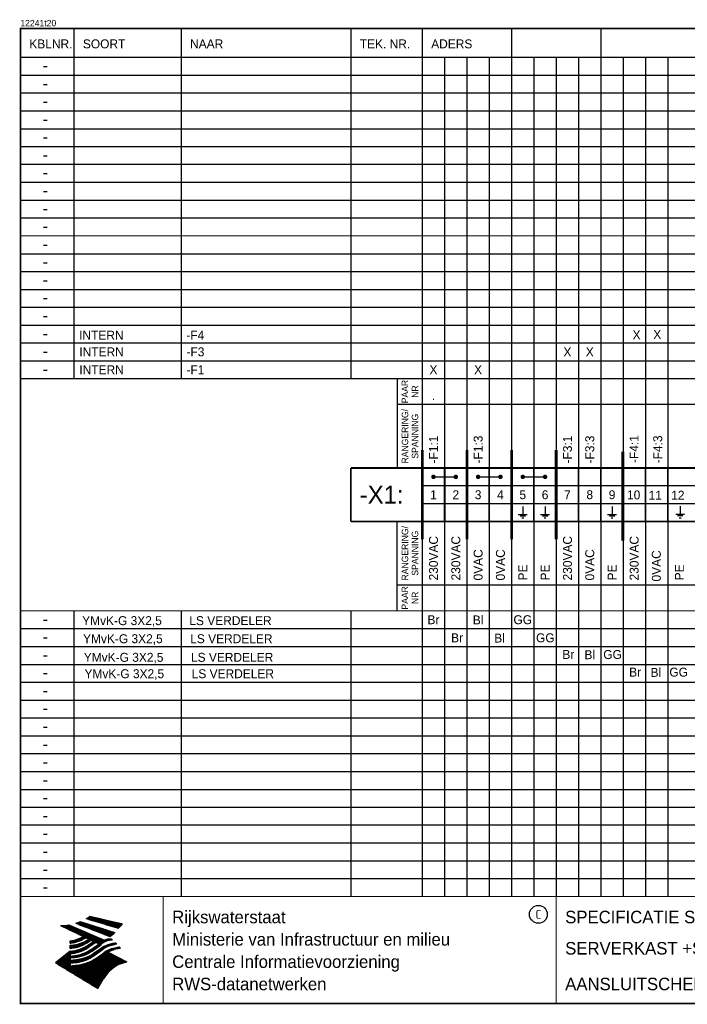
# Model space of a CAD drawing. Extents: x 0 to 396, y 0 to 276.
# Tile 1 of 2: x 0 to 187, y 0 to 276. Entities that reach past the tile are written whole.
import ezdxf
from ezdxf.enums import TextEntityAlignment as Align

# ---------------------------------------------------------------- set-up
doc = ezdxf.new("R2010")
doc.units = 0
doc.header["$LTSCALE"] = 10
doc.header["$MEASUREMENT"] = 0
doc.layers.get('0').update_dxf_attribs({"linetype": 'CONTINUOUS'})
for name, color, linetype in [('AAN01', 7, 'CONTINUOUS'), ('AANVB', 7, 'CONTINUOUS'), ('GEG', 7, 'CONTINUOUS'), ('GEGLOGO', 7, 'CONTINUOUS')]:
    doc.layers.add(name, color=color, linetype=linetype)
doc.styles.add('ISO', font='ISO.SHX')
doc.styles.get("Standard").update_dxf_attribs({"font": 'iso-ss'})

# ---------------------------------------------------------------- blocks, each defined once
blk = doc.blocks.new('KABELRYG')
for tag, p in [('DEELINSTALLATIE', (1.5, 1.25)), ('KABELNUMMER', (9.5, 1.25)), ('KABELSOORT', (16.44, 1.25)), ('KABELDOORSNEDE', (30.44, 1.25)), ('NAAR', (46.44, 1.25)), ('TEKENING', (93.94, 1.25)), ('VERVOLG', (377.44, 1.25))]:
    blk.add_attdef(tag, p, '', height=2.5)
blk = doc.blocks.new('STANC')
at = {"color": 0}
blk.add_attdef('STANC', text='', height=1, dxfattribs=at).set_placement((0, 0), align=Align.CENTER)
blk = doc.blocks.new('RANGTEXT')
blk.add_attdef('RANGERING', (4.375, 1.25), '', height=2.5, rotation=90)
blk = doc.blocks.new('1KLEUR')
blk.add_attdef('1KLEUR', text='', height=2.5).set_placement((0, 0), align=Align.MIDDLE)
blk = doc.blocks.new('A3')
at = {"color": 2}
blk.add_circle((145, 25), 2.5, dxfattribs=at)
at = {"layer": 'GEG'}
for p, q in [((148.83, 0.06), (148.83, 0.05)), ((150.06, 0.06), (150.06, 0.04)), ((150.09, 0.06), (150.09, -0.14))]:
    blk.add_line(p, q, dxfattribs=at)
at = {"layer": 'GEG', "color": 2, "const_width": 0.5}
blk.add_lwpolyline([(395.06, 0.06), (0.06, 0.06), (0.06, 273.06), (395.06, 273.06)], close=True, dxfattribs=at)
at = {"layer": 'GEG', "color": 2, "const_width": 0.3}
for points in [[(0.06, 30), (395.06, 30)], [(40, 0), (40, 30)], [(150, 0), (150, 30)], [(320, 0), (320, 30)], [(346.25, 16.25), (346.25, 30)], [(378.75, 0.06), (378.75, 30)], [(320, 16.25), (395, 16.25)], [(330, 0.06), (330, 16.25)]]:
    blk.add_lwpolyline(points, dxfattribs=at)
at = {"layer": 'GEGLOGO', "color": 4}
for p, q in [((15.5, 22.49), (25.02, 18.83)), ((15.5, 22.49), (25.02, 18.83)), ((15.53, 22.5), (18.33, 22.5)), ((15.73, 22.4), (18.65, 22.4)), ((15.82, 22.6), (18.02, 22.6)), ((15.99, 22.3), (18.96, 22.3)), ((16.08, 22.7), (17.7, 22.7)), ((16.25, 22.2), (19.28, 22.2)), ((16.32, 22.8), (17.38, 22.8)), ((16.51, 22.1), (19.6, 22.1)), ((16.54, 22.9), (17.07, 22.9)), ((16.75, 23), (26.48, 19.92)), ((16.75, 23), (26.48, 19.92)), ((18.46, 23.81), (27.49, 21.09)), ((18.46, 23.81), (27.49, 21.09)), ((18.48, 23.8), (22.35, 23.8)), ((18.61, 23.9), (21.92, 23.9)), ((18.77, 24), (21.49, 24)), ((18.81, 23.7), (22.78, 23.7)), ((18.93, 24.1), (21.06, 24.1)), ((19.08, 24.2), (20.63, 24.2)), ((19.14, 23.6), (23.22, 23.6)), ((19.22, 24.3), (20.2, 24.3)), ((19.36, 24.4), (19.77, 24.4)), ((19.45, 24.47), (28.56, 22.36)), ((19.45, 24.47), (28.56, 22.36)), ((19.48, 23.5), (23.65, 23.5)), ((19.81, 23.4), (24.08, 23.4)), ((20.14, 23.3), (24.51, 23.3)), ((20.48, 23.2), (24.94, 23.2)), ((20.81, 23.1), (25.37, 23.1)), ((21.14, 23), (25.8, 23)), ((21.47, 22.9), (26.23, 22.9)), ((21.81, 22.8), (26.66, 22.8)), ((22.14, 22.7), (27.09, 22.7)), ((22.47, 22.6), (27.53, 22.6)), ((22.81, 22.5), (27.96, 22.5)), ((23.14, 22.4), (28.39, 22.4)), ((23.47, 22.3), (28.51, 22.3)), ((23.81, 22.2), (28.43, 22.2)), ((24.14, 22.1), (28.36, 22.1)), ((11.27, 21.86), (21.98, 16.71)), ((11.27, 21.86), (21.98, 16.71)), ((11.4, 21.8), (14.11, 21.8)), ((11.61, 21.7), (14.35, 21.7)), ((11.82, 21.6), (14.58, 21.6)), ((12.03, 21.5), (14.82, 21.5)), ((12.23, 21.4), (15.05, 21.4)), ((12.41, 21.9), (13.88, 21.9)), ((12.44, 21.3), (15.29, 21.3)), ((12.65, 21.2), (15.52, 21.2)), ((12.86, 21.1), (15.76, 21.1)), ((13.07, 21), (15.99, 21)), ((13.27, 20.9), (16.23, 20.9)), ((13.33, 22), (13.64, 22)), ((13.48, 20.8), (16.46, 20.8)), ((13.56, 22.03), (23.58, 17.77)), ((13.56, 22.03), (23.58, 17.77)), ((13.69, 20.7), (16.7, 20.7)), ((13.9, 20.6), (16.93, 20.6)), ((14.1, 20.5), (17.17, 20.5)), ((14.31, 20.4), (17.4, 20.4)), ((14.52, 20.3), (17.64, 20.3)), ((14.73, 20.2), (17.87, 20.2)), ((14.94, 20.1), (18.11, 20.1)), ((15.14, 20), (18.34, 20)), ((15.35, 19.9), (18.58, 19.9)), ((15.56, 19.8), (18.81, 19.8)), ((15.77, 19.7), (19.05, 19.7)), ((15.98, 19.6), (19.28, 19.6)), ((16.18, 19.5), (19.52, 19.5)), ((16.39, 19.4), (19.75, 19.4)), ((16.77, 22), (19.91, 22)), ((17.03, 21.9), (20.23, 21.9)), ((17.29, 21.8), (20.54, 21.8)), ((17.55, 21.7), (20.86, 21.7)), ((17.81, 21.6), (21.18, 21.6)), ((18.07, 21.5), (21.49, 21.5)), ((18.33, 21.4), (21.81, 21.4)), ((18.59, 21.3), (22.13, 21.3)), ((18.86, 21.2), (22.44, 21.2)), ((19.12, 21.1), (22.76, 21.1)), ((19.38, 21), (23.07, 21)), ((19.64, 20.9), (23.39, 20.9)), ((19.9, 20.8), (23.71, 20.8)), ((20.16, 20.7), (24.02, 20.7)), ((20.42, 20.6), (24.34, 20.6)), ((20.68, 20.5), (24.66, 20.5)), ((20.94, 20.4), (24.97, 20.4)), ((21.2, 20.3), (25.29, 20.3)), ((21.46, 20.2), (25.6, 20.2)), ((21.72, 20.1), (25.92, 20.1)), ((21.98, 20), (26.24, 20)), ((22.24, 19.9), (26.45, 19.9)), ((22.5, 19.8), (26.34, 19.8)), ((22.76, 19.7), (26.22, 19.7)), ((23.02, 19.6), (26.1, 19.6)), ((23.28, 19.5), (25.98, 19.5)), ((23.55, 19.4), (25.85, 19.4)), ((24.47, 22), (28.28, 22)), ((24.81, 21.9), (28.2, 21.9)), ((25.14, 21.8), (28.12, 21.8)), ((25.47, 21.7), (28.03, 21.7)), ((25.8, 21.6), (27.95, 21.6)), ((26.14, 21.5), (27.86, 21.5)), ((26.47, 21.4), (27.77, 21.4)), ((26.8, 21.3), (27.68, 21.3)), ((27.14, 21.2), (27.59, 21.2)), ((27.47, 21.1), (27.5, 21.1)), ((13.95, 16.91), (13.91, 17.62)), ((13.95, 16.91), (13.91, 17.62)), ((13.91, 17.6), (16.6, 17.6)), ((13.91, 17.5), (16.34, 17.5)), ((13.92, 17.4), (16.06, 17.4)), ((13.93, 17.3), (15.75, 17.3)), ((13.93, 17.2), (15.41, 17.2)), ((13.94, 17.1), (15.01, 17.1)), ((13.94, 17), (14.53, 17)), ((13.95, 16.91), (14.11, 16.93)), ((13.95, 16.91), (14.11, 16.93)), ((14.47, 17.7), (16.84, 17.7)), ((14.99, 17.8), (17.06, 17.8)), ((15.41, 17.9), (17.27, 17.9)), ((15.73, 16.6), (17.89, 16.6)), ((15.76, 18), (17.47, 18)), ((16.08, 18.1), (17.67, 18.1)), ((16.14, 16.7), (18.08, 16.7)), ((16.36, 18.2), (17.85, 18.2)), ((16.49, 16.8), (18.26, 16.8)), ((16.6, 19.3), (19.99, 19.3)), ((16.63, 18.3), (18.02, 18.3)), ((16.8, 16.9), (18.43, 16.9)), ((16.81, 19.2), (20.22, 19.2)), ((16.87, 18.4), (18.19, 18.4)), ((17.02, 19.1), (20.46, 19.1)), ((17.08, 17), (18.59, 17)), ((17.1, 18.5), (18.35, 18.5)), ((17.22, 19), (20.69, 19)), ((17.31, 18.6), (18.29, 18.6)), ((17.34, 17.1), (18.75, 17.1)), ((17.43, 18.9), (20.93, 18.9)), ((17.51, 18.7), (18.1, 18.7)), ((17.58, 17.2), (18.91, 17.2)), ((17.64, 18.8), (21.16, 18.8)), ((17.7, 18.8), (17.9, 18.8)), ((18.41, 18.54), (17.8, 18.85)), ((18.41, 18.54), (17.8, 18.85)), ((17.8, 17.3), (19.05, 17.3)), ((17.85, 18.7), (21.4, 18.7)), ((18.01, 17.4), (19.19, 17.4)), ((18.05, 18.6), (21.63, 18.6)), ((18.21, 17.5), (19.34, 17.5)), ((18.26, 18.5), (21.87, 18.5)), ((18.4, 17.6), (19.49, 17.6)), ((18.47, 18.4), (22.1, 18.4)), ((18.58, 17.7), (19.63, 17.7)), ((18.68, 18.3), (22.34, 18.3)), ((18.75, 17.8), (19.78, 17.8)), ((18.89, 18.2), (22.57, 18.2)), ((18.91, 17.9), (19.66, 17.9)), ((19.01, 17.96), (19.24, 18.11)), ((19.01, 17.96), (19.24, 18.11)), ((19.07, 18), (19.46, 18)), ((19.09, 18.1), (22.81, 18.1)), ((19.18, 16.54), (20.52, 17.46)), ((19.18, 16.54), (20.52, 17.46)), ((19.21, 18.1), (19.27, 18.1)), ((19.21, 17.41), (19.81, 17.82)), ((19.21, 17.41), (19.81, 17.82)), ((19.24, 18.11), (19.81, 17.82)), ((19.24, 18.11), (19.81, 17.82)), ((19.26, 16.6), (20.26, 16.6)), ((19.3, 18), (23.04, 18)), ((19.38, 15.99), (21.09, 17.17)), ((19.38, 15.99), (21.09, 17.17)), ((19.4, 16.7), (20.41, 16.7)), ((19.51, 17.9), (23.28, 17.9)), ((19.55, 16.8), (20.55, 16.8)), ((19.7, 16.9), (20.7, 16.9)), ((19.72, 17.8), (23.51, 17.8)), ((19.84, 17), (20.85, 17)), ((19.89, 15.28), (22.17, 16.84)), ((19.89, 15.28), (22.17, 16.84)), ((19.93, 17.7), (23.48, 17.7)), ((19.99, 17.1), (20.99, 17.1)), ((20.13, 17.6), (23.33, 17.6)), ((20.13, 17.2), (21.03, 17.2)), ((20.28, 17.3), (20.83, 17.3)), ((20.34, 17.5), (23.17, 17.5)), ((20.43, 17.4), (20.63, 17.4)), ((20.52, 17.46), (21.09, 17.17)), ((20.52, 17.46), (21.09, 17.17)), ((20.55, 17.4), (23.02, 17.4)), ((20.76, 17.3), (22.87, 17.3)), ((20.96, 17.2), (22.72, 17.2)), ((21.17, 17.1), (22.57, 17.1)), ((21.38, 17), (22.42, 17)), ((21.59, 16.9), (22.27, 16.9)), ((21.8, 16.8), (22.12, 16.8)), ((21.82, 16.6), (22.67, 16.6)), ((21.97, 16.7), (22.77, 16.7)), ((23.58, 17.77), (21.98, 16.71)), ((23.58, 17.77), (21.98, 16.71)), ((22.11, 16.8), (22.89, 16.8)), ((22.23, 16.9), (23.01, 16.9)), ((22.35, 17), (23.14, 17)), ((22.47, 17.1), (23.28, 17.1)), ((22.59, 17.2), (23.43, 17.2)), ((22.73, 17.3), (23.59, 17.3)), ((22.88, 17.4), (23.77, 17.4)), ((23.04, 17.5), (23.97, 17.5)), ((23.22, 17.6), (24.19, 17.6)), ((23.43, 17.7), (24.49, 17.7)), ((23.66, 17.8), (25.05, 17.8)), ((23.81, 19.3), (25.71, 19.3)), ((23.93, 17.9), (25.73, 17.9)), ((24.07, 19.2), (25.57, 19.2)), ((24.33, 19.1), (25.43, 19.1)), ((24.33, 18), (25.64, 18)), ((24.59, 19), (25.28, 19)), ((24.83, 16.6), (26.49, 16.6)), ((24.85, 18.9), (25.12, 18.9)), ((25.3, 16.7), (26.92, 16.7)), ((25.55, 18.09), (25.77, 17.86)), ((25.55, 18.09), (25.77, 17.86)), ((25.78, 16.8), (26.82, 16.8)), ((26.72, 16.9), (26.97, 16.65)), ((26.72, 16.9), (26.97, 16.65)), ((13.91, 14.73), (9.86, 11.38)), ((13.91, 14.73), (9.86, 11.38)), ((12.78, 13.8), (13.95, 13.8)), ((12.9, 13.9), (13.95, 13.9)), ((13.02, 14), (14.54, 14)), ((13.15, 14.1), (15.12, 14.1)), ((13.27, 14.2), (15.56, 14.2)), ((13.39, 14.3), (15.94, 14.3)), ((13.51, 14.4), (16.26, 14.4)), ((13.63, 14.5), (16.56, 14.5)), ((13.75, 14.6), (16.83, 14.6)), ((13.87, 14.7), (17.08, 14.7)), ((13.95, 16.35), (14.24, 16.38)), ((13.95, 16.35), (14.24, 16.38)), ((13.95, 15.45), (13.95, 16.35)), ((13.95, 15.45), (13.95, 16.35)), ((13.95, 16.3), (17.26, 16.3)), ((13.95, 16.2), (17.02, 16.2)), ((13.95, 16.1), (16.77, 16.1)), ((13.95, 16), (16.5, 16)), ((13.95, 15.9), (16.2, 15.9)), ((13.95, 15.8), (15.86, 15.8)), ((13.95, 15.7), (15.48, 15.7)), ((13.95, 15.6), (15.02, 15.6)), ((13.95, 15.5), (14.42, 15.5)), ((13.95, 15.45), (14.44, 15.5)), ((13.95, 15.45), (14.44, 15.5)), ((13.95, 14.72), (14.41, 14.77)), ((13.95, 14.72), (14.41, 14.77)), ((13.95, 13.93), (14.61, 14.01)), ((13.95, 13.93), (14.61, 14.01)), ((13.95, 13.93), (13.95, 13.32)), ((13.95, 13.93), (13.95, 13.32)), ((14.47, 16.4), (17.48, 16.4)), ((14.62, 14.8), (17.32, 14.8)), ((15.22, 16.5), (17.69, 16.5)), ((15.23, 14.9), (17.54, 14.9)), ((15.7, 15), (17.74, 15)), ((16.08, 15.1), (17.94, 15.1)), ((16.42, 15.2), (18.13, 15.2)), ((16.72, 15.3), (18.31, 15.3)), ((16.81, 13.8), (18.42, 13.8)), ((16.99, 15.4), (18.48, 15.4)), ((17.13, 13.9), (18.64, 13.9)), ((17.24, 15.5), (18.64, 15.5)), ((17.42, 14), (18.85, 14)), ((17.48, 15.6), (18.8, 15.6)), ((17.69, 14.1), (19.04, 14.1)), ((17.7, 15.7), (18.96, 15.7)), ((17.9, 15.8), (19.1, 15.8)), ((17.94, 14.2), (19.23, 14.2)), ((18.1, 15.9), (19.25, 15.9)), ((18.16, 14.3), (19.41, 14.3)), ((18.29, 16), (19.38, 16)), ((18.38, 14.4), (19.58, 14.4)), ((18.47, 16.1), (19.53, 16.1)), ((18.58, 14.5), (19.74, 14.5)), ((18.64, 16.2), (19.68, 16.2)), ((18.78, 14.6), (19.9, 14.6)), ((18.8, 16.3), (19.82, 16.3)), ((18.96, 16.4), (19.97, 16.4)), ((18.96, 14.7), (20.05, 14.7)), ((19.11, 16.5), (20.11, 16.5)), ((19.14, 14.8), (20.19, 14.8)), ((19.31, 14.9), (20.34, 14.9)), ((19.47, 15), (20.49, 15)), ((19.62, 15.1), (20.63, 15.1)), ((19.77, 15.2), (20.78, 15.2)), ((19.92, 15.3), (20.92, 15.3)), ((20.07, 15.4), (21.07, 15.4)), ((20.07, 13.8), (21.11, 13.8)), ((20.09, 14.73), (22.37, 16.29)), ((20.09, 14.73), (22.37, 16.29)), ((20.21, 15.5), (21.22, 15.5)), ((20.24, 13.9), (21.25, 13.9)), ((20.36, 15.6), (21.36, 15.6)), ((20.39, 14), (21.4, 14)), ((20.42, 14.02), (22.7, 15.58)), ((20.42, 14.02), (22.7, 15.58)), ((20.5, 15.7), (21.51, 15.7)), ((20.54, 14.1), (21.54, 14.1)), ((20.62, 13.47), (22.9, 15.03)), ((20.62, 13.47), (22.9, 15.03)), ((20.65, 15.8), (21.65, 15.8)), ((20.69, 14.2), (21.69, 14.2)), ((20.8, 15.9), (21.8, 15.9)), ((20.83, 14.3), (21.84, 14.3)), ((20.94, 16), (21.95, 16)), ((20.98, 14.4), (21.98, 14.4)), ((21.09, 16.1), (22.09, 16.1)), ((21.11, 12.67), (23.39, 14.23)), ((21.11, 12.67), (23.39, 14.23)), ((21.13, 14.5), (22.13, 14.5)), ((21.24, 16.2), (22.24, 16.2)), ((21.27, 14.6), (22.28, 14.6)), ((21.38, 16.3), (22.38, 16.3)), ((21.42, 14.7), (22.42, 14.7)), ((21.53, 16.4), (22.47, 16.4)), ((21.56, 14.8), (22.57, 14.8)), ((21.67, 16.5), (22.57, 16.5)), ((21.71, 14.9), (22.71, 14.9)), ((21.86, 15), (22.86, 15)), ((22, 15.1), (22.98, 15.1)), ((22.15, 15.2), (23.1, 15.2)), ((22.29, 15.3), (23.22, 15.3)), ((22.44, 15.4), (23.36, 15.4)), ((22.59, 15.5), (23.5, 15.5)), ((22.73, 15.6), (23.64, 15.6)), ((22.76, 13.8), (25.69, 13.8)), ((22.87, 15.7), (23.8, 15.7)), ((22.91, 13.9), (25.49, 13.9)), ((23.02, 15.8), (23.97, 15.8)), ((23.06, 14), (25.29, 14)), ((23.18, 15.9), (24.16, 15.9)), ((23.2, 14.1), (25.09, 14.1)), ((23.35, 16), (24.36, 16)), ((23.35, 14.2), (24.89, 14.2)), ((23.48, 14.3), (24.69, 14.3)), ((23.53, 16.1), (24.58, 16.1)), ((23.61, 14.4), (24.59, 14.4)), ((23.73, 16.2), (24.83, 16.2)), ((23.75, 14.5), (24.74, 14.5)), ((23.9, 14.6), (24.9, 14.6)), ((23.95, 16.3), (25.12, 16.3)), ((24.06, 14.7), (25.08, 14.7)), ((24.2, 16.4), (25.48, 16.4)), ((24.23, 14.8), (25.27, 14.8)), ((24.41, 14.9), (25.48, 14.9)), ((24.49, 16.5), (25.93, 16.5)), ((24.55, 14.37), (29.83, 11.74)), ((24.55, 14.37), (29.83, 11.74)), ((24.61, 15), (25.72, 15)), ((24.82, 15.1), (25.99, 15.1)), ((25.06, 15.2), (26.32, 15.2)), ((25.33, 15.3), (26.75, 15.3)), ((25.64, 15.4), (27.34, 15.4)), ((26.02, 15.5), (27.93, 15.5)), ((26.56, 15.6), (27.97, 15.6)), ((27.11, 15.7), (27.88, 15.7)), ((27.79, 15.79), (28.06, 15.51)), ((27.79, 15.79), (28.06, 15.51)), ((21.66, 4.22), (9.86, 11.38)), ((21.66, 4.22), (9.86, 11.38)), ((9.88, 11.4), (14.58, 11.4)), ((10, 11.5), (15.48, 11.5)), ((10, 11.3), (13.95, 11.3)), ((10.12, 11.6), (16.22, 11.6)), ((10.17, 11.2), (13.95, 11.2)), ((10.24, 11.7), (16.71, 11.7)), ((10.33, 11.1), (13.95, 11.1)), ((10.36, 11.8), (17.11, 11.8)), ((10.48, 11.9), (17.46, 11.9)), ((10.61, 12), (17.77, 12)), ((10.73, 12.1), (18.06, 12.1)), ((10.85, 12.2), (13.95, 12.2)), ((10.97, 12.3), (13.95, 12.3)), ((11.09, 12.4), (13.95, 12.4)), ((11.21, 12.5), (13.95, 12.5)), ((11.33, 12.6), (13.95, 12.6)), ((11.45, 12.7), (13.95, 12.7)), ((11.57, 12.8), (13.95, 12.8)), ((11.69, 12.9), (14.78, 12.9)), ((11.81, 13), (15.63, 13)), ((11.94, 13.1), (16.22, 13.1)), ((12.06, 13.2), (16.67, 13.2)), ((12.18, 13.3), (17.05, 13.3)), ((12.3, 13.4), (13.95, 13.4)), ((12.42, 13.5), (13.95, 13.5)), ((12.54, 13.6), (13.95, 13.6)), ((12.66, 13.7), (13.95, 13.7)), ((13.95, 13.32), (15.12, 13.45)), ((13.95, 13.32), (15.12, 13.45)), ((13.95, 12.81), (15.32, 12.96)), ((13.95, 12.81), (15.32, 12.96)), ((13.95, 12.81), (13.95, 12.18)), ((13.95, 12.81), (13.95, 12.18)), ((13.95, 12.18), (15.65, 12.37)), ((13.95, 12.18), (15.65, 12.37)), ((13.95, 11.33), (15.85, 11.54)), ((13.95, 11.33), (15.85, 11.54)), ((13.95, 11.33), (13.95, 10.63)), ((13.95, 11.33), (13.95, 10.63)), ((14.11, 12.2), (18.32, 12.2)), ((14.69, 13.4), (17.38, 13.4)), ((15.01, 12.3), (18.56, 12.3)), ((15.49, 13.5), (17.67, 13.5)), ((15.94, 12.4), (18.78, 12.4)), ((16.02, 13.6), (17.94, 13.6)), ((16.45, 13.7), (18.19, 13.7)), ((16.62, 12.5), (19, 12.5)), ((17.1, 12.6), (19.2, 12.6)), ((17.5, 12.7), (19.39, 12.7)), ((17.53, 11.1), (27.69, 11.1)), ((17.84, 12.8), (19.57, 12.8)), ((17.93, 11.2), (28.02, 11.2)), ((18.14, 12.9), (19.75, 12.9)), ((18.27, 11.3), (28.36, 11.3)), ((18.42, 13), (19.92, 13)), ((18.58, 11.4), (28.69, 11.4)), ((18.67, 13.1), (20.08, 13.1)), ((18.86, 11.5), (29.03, 11.5)), ((18.91, 13.2), (20.23, 13.2)), ((19.12, 11.6), (29.36, 11.6)), ((19.13, 13.3), (20.38, 13.3)), ((19.34, 13.4), (20.53, 13.4)), ((29.61, 11.68), (19.36, 11.68)), ((19.54, 13.5), (20.67, 13.5)), ((19.58, 11.8), (29.71, 11.8)), ((19.72, 13.6), (20.81, 13.6)), ((19.79, 11.9), (29.51, 11.9)), ((19.9, 13.7), (20.96, 13.7)), ((19.99, 12), (29.31, 12)), ((20.18, 12.1), (29.11, 12.1)), ((20.36, 12.2), (28.91, 12.2)), ((20.53, 12.3), (28.71, 12.3)), ((20.7, 12.4), (28.51, 12.4)), ((20.86, 12.5), (28.31, 12.5)), ((21.01, 12.6), (28.11, 12.6)), ((21.16, 12.7), (27.91, 12.7)), ((21.3, 12.8), (27.7, 12.8)), ((21.45, 12.9), (27.5, 12.9)), ((21.6, 13), (27.3, 13)), ((21.74, 13.1), (27.1, 13.1)), ((21.89, 13.2), (26.9, 13.2)), ((22.03, 13.3), (26.7, 13.3)), ((22.18, 13.4), (26.5, 13.4)), ((22.33, 13.5), (26.3, 13.5)), ((22.47, 13.6), (26.1, 13.6)), ((22.62, 13.7), (25.89, 13.7)), ((27.61, 11.08), (29.83, 11.74)), ((27.61, 11.08), (29.83, 11.74)), ((29.83, 11.74), (29.68, 11.69)), ((29.83, 11.74), (29.68, 11.69)), ((29.69, 11.7), (29.71, 11.7)), ((10.5, 11), (13.95, 11)), ((10.66, 10.9), (13.95, 10.9)), ((10.83, 10.8), (13.95, 10.8)), ((10.99, 10.7), (13.95, 10.7)), ((11.15, 10.6), (26.8, 10.6)), ((11.32, 10.5), (26.65, 10.5)), ((11.48, 10.4), (26.5, 10.4)), ((11.65, 10.3), (26.36, 10.3)), ((11.81, 10.2), (26.22, 10.2)), ((11.98, 10.1), (26.09, 10.1)), ((12.14, 10), (25.96, 10)), ((12.31, 9.9), (25.83, 9.9)), ((12.47, 9.8), (25.71, 9.8)), ((12.64, 9.7), (25.59, 9.7)), ((12.8, 9.6), (25.48, 9.6)), ((12.97, 9.5), (25.36, 9.5)), ((13.13, 9.4), (25.25, 9.4)), ((13.3, 9.3), (25.15, 9.3)), ((13.46, 9.2), (25.04, 9.2)), ((13.63, 9.1), (24.94, 9.1)), ((13.79, 9), (24.84, 9)), ((13.95, 10.63), (16.34, 10.9)), ((13.95, 10.63), (16.34, 10.9)), ((13.96, 8.9), (24.75, 8.9)), ((14.12, 8.8), (24.65, 8.8)), ((14.29, 8.7), (24.56, 8.7)), ((14.45, 8.6), (24.47, 8.6)), ((14.55, 10.7), (26.96, 10.7)), ((14.62, 8.5), (24.38, 8.5)), ((14.78, 8.4), (24.3, 8.4)), ((14.94, 8.3), (24.22, 8.3)), ((15.45, 10.8), (27.12, 10.8)), ((16.35, 10.9), (27.29, 10.9)), ((17.04, 11), (27.47, 11)), ((15.11, 8.2), (24.14, 8.2)), ((15.27, 8.1), (24.06, 8.1)), ((15.44, 8), (23.98, 8)), ((15.6, 7.9), (23.9, 7.9)), ((15.77, 7.8), (23.83, 7.8)), ((15.93, 7.7), (23.76, 7.7)), ((16.1, 7.6), (23.69, 7.6)), ((16.26, 7.5), (23.62, 7.5)), ((16.43, 7.4), (23.55, 7.4)), ((16.59, 7.3), (23.48, 7.3)), ((16.76, 7.2), (23.42, 7.2)), ((16.92, 7.1), (23.36, 7.1)), ((17.09, 7), (23.29, 7)), ((17.25, 6.9), (23.23, 6.9)), ((17.42, 6.8), (23.17, 6.8)), ((17.58, 6.7), (23.12, 6.7)), ((17.75, 6.6), (23.06, 6.6)), ((17.91, 6.5), (23, 6.5)), ((18.08, 6.4), (22.94, 6.4)), ((18.24, 6.3), (22.88, 6.3)), ((18.4, 6.2), (22.82, 6.2)), ((18.57, 6.1), (22.76, 6.1)), ((18.73, 6), (22.71, 6)), ((18.9, 5.9), (22.65, 5.9)), ((19.06, 5.8), (22.59, 5.8)), ((19.23, 5.7), (22.53, 5.7)), ((19.39, 5.6), (22.47, 5.6)), ((21.66, 4.22), (23.2, 6.85)), ((21.66, 4.22), (23.2, 6.85)), ((19.56, 5.5), (22.41, 5.5)), ((19.72, 5.4), (22.35, 5.4)), ((19.89, 5.3), (22.3, 5.3)), ((20.05, 5.2), (22.24, 5.2)), ((20.22, 5.1), (22.18, 5.1)), ((20.38, 5), (22.12, 5)), ((20.55, 4.9), (22.06, 4.9)), ((20.71, 4.8), (22, 4.8)), ((20.88, 4.7), (21.94, 4.7)), ((21.04, 4.6), (21.89, 4.6)), ((21.21, 4.5), (21.83, 4.5)), ((21.37, 4.4), (21.77, 4.4)), ((21.54, 4.3), (21.71, 4.3))]:
    blk.add_line(p, q, dxfattribs=at)
for centre, radius, start, end in [((12.6, 31.4), 9.37, 288.0217, 296.3084), ((12.6, 31.4), 9.37, 288.0217, 296.3084), ((13.75, 31.93), 9.39, 300.0654, 307.393), ((13.75, 31.93), 9.39, 300.0654, 307.393), ((16.35, 31.52), 15.26, 316.9248, 323.1399), ((16.35, 31.52), 15.26, 316.9248, 323.1399), ((11.37, 35.73), 13.87, 269.6055, 279.0886), ((11.37, 35.73), 13.87, 269.6055, 279.0886), ((20.18, 26.85), 9.36, 301.1147, 312.2814), ((20.18, 26.85), 9.36, 301.1147, 312.2814), ((12.75, 28.06), 10.5, 276.3402, 298.7463), ((12.75, 28.06), 10.5, 276.3402, 298.7463), ((13.25, 25.21), 10.5, 273.6149, 304.3803), ((13.25, 25.21), 10.5, 273.6149, 304.3803), ((12.59, 27.54), 10.72, 278.129, 302.868), ((12.59, 27.54), 10.72, 278.129, 302.868), ((13.5, 26.6), 10.25, 274.164, 302.5474), ((13.5, 26.6), 10.25, 274.164, 302.5474), ((12.96, 26.11), 10.71, 277.9472, 305.7139), ((12.96, 26.11), 10.71, 277.9472, 305.7139), ((25.41, 13.46), 4.67, 107.4286, 133.7799), ((25.41, 13.46), 4.67, 107.4286, 133.7799), ((26.12, 13), 4.99, 110.4143, 138.7411), ((26.12, 13), 4.99, 110.4143, 138.7411), ((26.33, 10.74), 6.04, 98.1566, 126.9045), ((26.33, 10.74), 6.04, 98.1566, 126.9045), ((25.34, 12.88), 5.22, 87.7348, 104.8316), ((25.34, 12.88), 5.22, 87.7348, 104.8316), ((25.99, 10.88), 6.99, 91.7838, 103.2817), ((25.99, 10.88), 6.99, 91.7838, 103.2817), ((26.77, 11.93), 4.97, 90.634, 105.1984), ((26.77, 11.93), 4.97, 90.634, 105.1984), ((27.44, 9.68), 6.99, 93.8342, 103.2817), ((27.44, 9.68), 6.99, 93.8342, 103.2817), ((12.95, 24.7), 10.83, 278.8115, 306.4242), ((12.95, 24.7), 10.83, 278.8115, 306.4242), ((13.82, 23.96), 10.59, 277.0519, 304.973), ((13.82, 23.96), 10.59, 277.0519, 304.973), ((14.16, 23.4), 10.5, 276.3402, 304.3803), ((14.16, 23.4), 10.5, 276.3402, 304.3803), ((14.77, 22.66), 10.33, 274.9043, 303.1745), ((14.77, 22.66), 10.33, 274.9043, 303.1745), ((26.94, 10.56), 6.02, 100.5835, 132.088), ((26.94, 10.56), 6.02, 100.5835, 132.088), ((27.48, 9.13), 6.53, 95.7581, 128.7216), ((27.48, 9.13), 6.53, 95.7581, 128.7216), ((27.82, 9.7), 5.7, 96.3886, 125.0052), ((27.82, 9.7), 5.7, 96.3886, 125.0052), ((28.12, 10.83), 4.97, 93.8141, 105.1984), ((28.12, 10.83), 4.97, 93.8141, 105.1984), ((28.79, 8.56), 6.99, 96.0135, 103.2817), ((28.79, 8.56), 6.99, 96.0135, 103.2817), ((14.34, 22.16), 10.73, 278.1111, 305.8489), ((14.34, 22.16), 10.73, 278.1111, 305.8489), ((15.18, 21.33), 10.5, 276.3402, 304.3803), ((15.18, 21.33), 10.5, 276.3402, 304.3803), ((32.87, 1.18), 11.2, 117.9568, 149.6251), ((32.87, 1.18), 11.2, 117.9568, 149.6251)]:
    blk.add_arc(centre, radius, start, end, dxfattribs=at)
at = {"color": 2, "style": 'ISO'}
blk.add_text('C', height=2.5, dxfattribs=at).set_placement((145, 25), align=Align.MIDDLE)
at = {"color": 2}
blk.add_attdef('FILENUMBER', text='', height=1.8, dxfattribs=at).set_placement((0, 273.12), align=Align.BOTTOM_LEFT)
for tag, p in [('OPDRGEV', (42.5, 22.5)), ('OMSCHRV1', (152.5, 22.5)), ('DATUM', (322.5, 20)), ('STATUS', (348.75, 20)), ('VERSIE', (381.25, 20)), ('AFDELING', (42.5, 16.25)), ('OMSCHRV2', (152.5, 13.75)), ('UITVOERING', (42.5, 10)), ('DOCNUMMER', (332.5, 5)), ('BLAD', (381.25, 5)), ('ONDERWERP', (42.5, 3.75)), ('OMSCHRV3', (152.5, 3.75))]:
    blk.add_attdef(tag, p, '', height=3.5, dxfattribs=at)
at = {"layer": 'GEG', "color": 2, "style": 'ISO'}
for s, p in [('Datum:', (322.5, 26.25)), ('Status:', (348.75, 26.25)), ('Versie:', (381.25, 26.25)), ('Documentnummer:', (332.5, 12.5)), ('Blad', (381.25, 12.5))]:
    blk.add_text(s, height=2.5, dxfattribs=at).set_placement(p)
blk.add_text('A3', height=5, dxfattribs=at).set_placement((325, 6.25), align=Align.CENTER)
blk = doc.blocks.new('W7A11-00')
at = {"color": 2, "const_width": 0.625}
blk.add_lwpolyline([(-0.3125, 0, 1), (0.3125, 0, 1)], format="xyb", close=True, dxfattribs=at)

msp = doc.modelspace()

# ---------------------------------------------------------------- linework, layer by layer
at = {"color": 2}
for p, q in [((115.62, 147.5), (121.88, 147.5)), ((128.12, 147.5), (134.37, 147.5)), ((140.62, 147.5), (146.87, 147.5)), ((140.62, 139.25), (140.62, 137)), ((146.87, 139.25), (146.87, 137)), ((165.62, 139.25), (165.62, 137)), ((184.68, 139.31), (184.68, 137.06)), ((139.38, 137), (141.88, 137)), ((141.38, 136.5), (139.88, 136.5)), ((140.38, 136), (140.88, 136)), ((145.62, 137), (148.12, 137)), ((147.62, 136.5), (146.12, 136.5)), ((146.62, 136), (147.12, 136)), ((164.38, 137), (166.88, 137)), ((166.38, 136.5), (164.88, 136.5)), ((165.38, 136), (165.88, 136)), ((183.43, 137.06), (185.93, 137.06)), ((185.43, 136.56), (183.93, 136.56)), ((184.43, 136.06), (184.93, 136.06))]:
    msp.add_line(p, q, dxfattribs=at)
at = {"layer": 'AAN01', "color": 2}
for p, q in [((362.5, 145), (112.5, 145)), ((112.5, 140), (362.5, 140))]:
    msp.add_line(p, q, dxfattribs=at)
at = {"layer": 'AAN01', "color": 2, "const_width": 0.8}
for points in [[(112.5, 155), (112.5, 130)], [(125, 155), (125, 130)], [(137.5, 155), (137.5, 130)], [(150, 155), (150, 130)], [(168.66, 154.6), (168.66, 129.6)]]:
    msp.add_lwpolyline(points, dxfattribs=at)
at = {"layer": 'AANVB', "color": 2}
for p, q in [((15, 273.06), (15, 175)), ((45, 273.06), (45, 175)), ((92.5, 273.06), (92.5, 175)), ((0.06, 265), (395.06, 265)), ((118.75, 265), (118.75, 30)), ((125, 265), (125, 30)), ((131.25, 265), (131.25, 30)), ((143.75, 265), (143.75, 30)), ((150, 265), (150, 30)), ((156.25, 265), (156.25, 30)), ((168.75, 265), (168.75, 30)), ((175, 265), (175, 30)), ((181.25, 265), (181.25, 30)), ((6.49, 262.41), (7.49, 262.41)), ((0.06, 260), (395.06, 260)), ((6.49, 257.41), (7.49, 257.41)), ((6.49, 252.41), (7.49, 252.41)), ((0.06, 250), (395.06, 250)), ((6.49, 247.41), (7.49, 247.41)), ((0.06, 245), (395.06, 245)), ((0.06, 240), (395.06, 240)), ((6.49, 242.41), (7.49, 242.41)), ((6.49, 237.41), (7.49, 237.41)), ((6.49, 232.41), (7.49, 232.41)), ((0.06, 230), (395.06, 230)), ((6.49, 227.41), (7.49, 227.41)), ((0.06, 225), (395.06, 225)), ((6.49, 222.41), (7.49, 222.41)), ((0.06, 220), (395.06, 220)), ((6.49, 217.41), (7.49, 217.41)), ((6.49, 212.41), (7.49, 212.41)), ((0.06, 210), (395.06, 210)), ((6.49, 207.41), (7.49, 207.41)), ((0.06, 205), (395.06, 205)), ((6.49, 202.41), (7.49, 202.41)), ((0.06, 200), (395.06, 200)), ((6.49, 197.41), (7.49, 197.41)), ((6.49, 192.41), (7.49, 192.41)), ((0.06, 190), (395.06, 190)), ((0.06, 185), (395.06, 185)), ((6.49, 187.41), (7.49, 187.41)), ((6.49, 182.41), (7.49, 182.41)), ((0.06, 180), (395.06, 180)), ((6.49, 177.41), (7.49, 177.41)), ((105.5, 175), (105.5, 150)), ((362.5, 167.75), (105.5, 167.75)), ((105.5, 110), (105.5, 135)), ((105.5, 117.25), (362.5, 117.25)), ((15, 110), (15, 30)), ((45, 110), (45, 30)), ((92.5, 110), (92.5, 30)), ((0.06, 105), (395.06, 105)), ((6.49, 107.41), (7.49, 107.41)), ((6.49, 102.41), (7.49, 102.41)), ((0.06, 100), (395.06, 100)), ((6.49, 97.41), (7.49, 97.41)), ((0.06, 95), (395.06, 95)), ((6.49, 92.41), (7.49, 92.41)), ((6.49, 87.41), (7.49, 87.41)), ((0.06, 85), (395.06, 85)), ((0.06, 80), (395.06, 80)), ((6.49, 82.41), (7.49, 82.41)), ((6.49, 77.41), (7.49, 77.41)), ((0.06, 75), (395.06, 75)), ((6.49, 72.41), (7.49, 72.41)), ((6.49, 67.41), (7.49, 67.41)), ((0.06, 65), (395.06, 65)), ((6.49, 62.41), (7.49, 62.41)), ((0.06, 60), (395.06, 60)), ((6.49, 57.41), (7.49, 57.41)), ((0.06, 55), (395.06, 55)), ((6.49, 52.41), (7.49, 52.41)), ((6.49, 47.41), (7.49, 47.41)), ((0.06, 45), (395.06, 45)), ((6.49, 42.41), (7.49, 42.41)), ((0.06, 40), (395.06, 40)), ((6.49, 37.41), (7.49, 37.41)), ((0.06, 35), (395.06, 35)), ((6.49, 32.41), (7.49, 32.41))]:
    msp.add_line(p, q, dxfattribs=at)
for points, const_width in [([(112.5, 273.06), (112.5, 30)], 0.35), ([(137.5, 273.06), (137.5, 30)], 0.35), ([(162.5, 273.06), (162.5, 30)], 0.35), ([(0.06, 255), (395.06, 255)], 0.35), ([(0.06, 235), (395.06, 235)], 0.35), ([(0.06, 215), (395.06, 215)], 0.35), ([(0.06, 195), (395.06, 195)], 0.35), ([(0.06, 175), (395.06, 175)], 0.35), ([(92.5, 150), (92.5, 135)], 0.5), ([(92.5, 150), (395.06, 150)], 0.5), ([(112.5, 150), (112.5, 135)], 0.5), ([(118.75, 150), (118.75, 135)], 0.5), ([(125, 150), (125, 135)], 0.5), ([(131.25, 150), (131.25, 135)], 0.5), ([(137.5, 150), (137.5, 135)], 0.5), ([(143.75, 150), (143.75, 135)], 0.5), ([(150, 150), (150, 135)], 0.5), ([(156.25, 150), (156.25, 135)], 0.5), ([(162.5, 150), (162.5, 135)], 0.5), ([(168.75, 150), (168.75, 135)], 0.5), ([(175, 150), (175, 135)], 0.5), ([(181.25, 150), (181.25, 135)], 0.5), ([(92.5, 135), (395.06, 135)], 0.5), ([(0.06, 110), (395.06, 110)], 0.35), ([(0.06, 90), (395.06, 90)], 0.35), ([(0.06, 70), (395.06, 70)], 0.35), ([(0.06, 50), (395.06, 50)], 0.35)]:
    msp.add_lwpolyline(points, dxfattribs=dict(at, const_width=const_width))

# ---------------------------------------------------------------- block references
msp.add_blockref('A3', (0, 0)).add_auto_attribs({'OPDRGEV': 'Rijkswaterstaat', 'AFDELING': 'Ministerie van Infrastructuur en milieu', 'UITVOERING': 'Centrale Informatievoorziening', 'ONDERWERP': 'RWS-datanetwerken', 'OMSCHRV1': 'SPECIFICATIE SERVERKAST [LOCATIENAAM]', 'OMSCHRV2': 'SERVERKAST +SVK01 ( X1 - 230VAC)', 'OMSCHRV3': 'AANSLUITSCHEMA', 'DOCNUMMER': '[REGIO]-SVK1', 'DATUM': '01-09-2013', 'STATUS': 'TYPICAL', 'VERSIE': '2.0', 'BLAD': '4-1', 'FILENUMBER': '12241t20'})
for p in [(115.62, 147.5), (121.88, 147.5), (128.12, 147.5), (134.37, 147.5), (140.62, 147.5), (146.87, 147.5)]:
    msp.add_blockref('W7A11-00', p)
at = {"layer": 'AAN01', "color": 2}
ref = msp.add_blockref('KABELRYG', (0.02, 184.68), dxfattribs=at)
ref.add_attrib('KABELSOORT', 'INTERN', (16.45, 185.93), dxfattribs={"layer": '0', "color": 2, "height": 2.5})
ref.add_attrib('NAAR', '-F4', (46.45, 185.93), dxfattribs={"layer": '0', "color": 2, "height": 2.5})
ref = msp.add_blockref('STANC', (172.48, 186.01), dxfattribs=dict(at, xscale=2.5, yscale=2.5, zscale=2.5))
ref.add_attrib('STANC', 'X', dxfattribs={"layer": '0', "color": 2, "height": 2.5}).set_placement((172.48, 186.01), align=Align.CENTER)
ref = msp.add_blockref('STANC', (178.27, 186.12), dxfattribs=dict(at, xscale=2.5, yscale=2.5, zscale=2.5))
ref.add_attrib('STANC', 'X', dxfattribs={"layer": '0', "color": 2, "height": 2.5}).set_placement((178.27, 186.12), align=Align.CENTER)
ref = msp.add_blockref('KABELRYG', (0.06, 180), dxfattribs=at)
ref.add_attrib('KABELSOORT', 'INTERN', (16.5, 181.25), dxfattribs={"layer": '0', "color": 2, "height": 2.5})
ref.add_attrib('NAAR', '-F3', (46.5, 181.25), dxfattribs={"layer": '0', "color": 2, "height": 2.5})
ref = msp.add_blockref('STANC', (153.12, 181.25), dxfattribs=dict(at, xscale=2.5, yscale=2.5, zscale=2.5))
ref.add_attrib('STANC', 'X', dxfattribs={"layer": '0', "color": 2, "height": 2.5}).set_placement((153.12, 181.25), align=Align.CENTER)
ref = msp.add_blockref('STANC', (159.37, 181.25), dxfattribs=dict(at, xscale=2.5, yscale=2.5, zscale=2.5))
ref.add_attrib('STANC', 'X', dxfattribs={"layer": '0', "color": 2, "height": 2.5}).set_placement((159.37, 181.25), align=Align.CENTER)
ref = msp.add_blockref('KABELRYG', (0.06, 175), dxfattribs=at)
ref.add_attrib('KABELSOORT', 'INTERN', (16.5, 176.25), dxfattribs={"layer": '0', "color": 2, "height": 2.5})
ref.add_attrib('NAAR', '-F1', (46.5, 176.25), dxfattribs={"layer": '0', "color": 2, "height": 2.5})
ref = msp.add_blockref('STANC', (115.62, 176.25), dxfattribs=dict(at, xscale=2.5, yscale=2.5, zscale=2.5))
ref.add_attrib('STANC', 'X', dxfattribs={"layer": '0', "color": 2, "height": 2.5}).set_placement((115.62, 176.25), align=Align.CENTER)
ref = msp.add_blockref('STANC', (128.12, 176.25), dxfattribs=dict(at, xscale=2.5, yscale=2.5, zscale=2.5))
ref.add_attrib('STANC', 'X', dxfattribs={"layer": '0', "color": 2, "height": 2.5}).set_placement((128.12, 176.25), align=Align.CENTER)
ref = msp.add_blockref('STANC', (115.62, 169), dxfattribs=dict(at, xscale=2.5, yscale=2.5, zscale=2.5))
ref.add_attrib('STANC', '.', dxfattribs={"layer": '0', "color": 2, "height": 2.5}).set_placement((115.62, 169), align=Align.CENTER)
ref = msp.add_blockref('RANGTEXT', (112.5, 150), dxfattribs=at)
ref.add_attrib('RANGERING', '-F1:1', (116.88, 151.25), dxfattribs={"layer": '0', "color": 2, "height": 2.5, "rotation": 90})
ref = msp.add_blockref('RANGTEXT', (125, 150), dxfattribs=at)
ref.add_attrib('RANGERING', '-F1:3', (129.38, 151.25), dxfattribs={"layer": '0', "color": 2, "height": 2.5, "rotation": 90})
ref = msp.add_blockref('RANGTEXT', (150, 150), dxfattribs=at)
ref.add_attrib('RANGERING', '-F3:1', (154.38, 151.25), dxfattribs={"layer": '0', "color": 2, "height": 2.5, "rotation": 90})
ref = msp.add_blockref('RANGTEXT', (156.25, 150), dxfattribs=at)
ref.add_attrib('RANGERING', '-F3:3', (160.62, 151.25), dxfattribs={"layer": '0', "color": 2, "height": 2.5, "rotation": 90})
ref = msp.add_blockref('RANGTEXT', (168.64, 150.14), dxfattribs=at)
ref.add_attrib('RANGERING', '-F4:1', (173.02, 151.39), dxfattribs={"layer": '0', "color": 2, "height": 2.5, "rotation": 90})
ref = msp.add_blockref('RANGTEXT', (175.27, 150.05), dxfattribs=at)
ref.add_attrib('RANGERING', '-F4:3', (179.65, 151.3), dxfattribs={"layer": '0', "color": 2, "height": 2.5, "rotation": 90})
ref = msp.add_blockref('STANC', (115.62, 141.25), dxfattribs=dict(at, xscale=2.5, yscale=2.5, zscale=2.5))
ref.add_attrib('STANC', '1', dxfattribs={"layer": '0', "color": 2, "height": 2.5}).set_placement((115.62, 141.25), align=Align.CENTER)
ref = msp.add_blockref('STANC', (121.88, 141.25), dxfattribs=dict(at, xscale=2.5, yscale=2.5, zscale=2.5))
ref.add_attrib('STANC', '2', dxfattribs={"layer": '0', "color": 2, "height": 2.5}).set_placement((121.88, 141.25), align=Align.CENTER)
ref = msp.add_blockref('STANC', (128.12, 141.25), dxfattribs=dict(at, xscale=2.5, yscale=2.5, zscale=2.5))
ref.add_attrib('STANC', '3', dxfattribs={"layer": '0', "color": 2, "height": 2.5}).set_placement((128.12, 141.25), align=Align.CENTER)
ref = msp.add_blockref('STANC', (134.37, 141.25), dxfattribs=dict(at, xscale=2.5, yscale=2.5, zscale=2.5))
ref.add_attrib('STANC', '4', dxfattribs={"layer": '0', "color": 2, "height": 2.5}).set_placement((134.37, 141.25), align=Align.CENTER)
ref = msp.add_blockref('STANC', (140.62, 141.25), dxfattribs=dict(at, xscale=2.5, yscale=2.5, zscale=2.5))
ref.add_attrib('STANC', '5', dxfattribs={"layer": '0', "color": 2, "height": 2.5}).set_placement((140.62, 141.25), align=Align.CENTER)
ref = msp.add_blockref('STANC', (146.87, 141.25), dxfattribs=dict(at, xscale=2.5, yscale=2.5, zscale=2.5))
ref.add_attrib('STANC', '6', dxfattribs={"layer": '0', "color": 2, "height": 2.5}).set_placement((146.87, 141.25), align=Align.CENTER)
ref = msp.add_blockref('STANC', (153.12, 141.25), dxfattribs=dict(at, xscale=2.5, yscale=2.5, zscale=2.5))
ref.add_attrib('STANC', '7', dxfattribs={"layer": '0', "color": 2, "height": 2.5}).set_placement((153.12, 141.25), align=Align.CENTER)
ref = msp.add_blockref('STANC', (159.37, 141.25), dxfattribs=dict(at, xscale=2.5, yscale=2.5, zscale=2.5))
ref.add_attrib('STANC', '8', dxfattribs={"layer": '0', "color": 2, "height": 2.5}).set_placement((159.37, 141.25), align=Align.CENTER)
ref = msp.add_blockref('STANC', (165.62, 141.25), dxfattribs=dict(at, xscale=2.5, yscale=2.5, zscale=2.5))
ref.add_attrib('STANC', '9', dxfattribs={"layer": '0', "color": 2, "height": 2.5}).set_placement((165.62, 141.25), align=Align.CENTER)
ref = msp.add_blockref('STANC', (171.67, 141.2), dxfattribs=dict(at, xscale=2.5, yscale=2.5, zscale=2.5))
ref.add_attrib('STANC', '10', dxfattribs={"layer": '0', "color": 2, "height": 2.5}).set_placement((171.67, 141.2), align=Align.CENTER)
ref = msp.add_blockref('STANC', (177.69, 141.1), dxfattribs=dict(at, xscale=2.5, yscale=2.5, zscale=2.5))
ref.add_attrib('STANC', '11', dxfattribs={"layer": '0', "color": 2, "height": 2.5}).set_placement((177.69, 141.1), align=Align.CENTER)
ref = msp.add_blockref('STANC', (184.03, 141.1), dxfattribs=dict(at, xscale=2.5, yscale=2.5, zscale=2.5))
ref.add_attrib('STANC', '12', dxfattribs={"layer": '0', "color": 2, "height": 2.5}).set_placement((184.03, 141.1), align=Align.CENTER)
ref = msp.add_blockref('RANGTEXT', (112.5, 117.25), dxfattribs=at)
ref.add_attrib('RANGERING', '230VAC', (116.88, 118.5), dxfattribs={"layer": '0', "color": 2, "height": 2.5, "rotation": 90})
ref = msp.add_blockref('RANGTEXT', (118.75, 117.25), dxfattribs=at)
ref.add_attrib('RANGERING', '230VAC', (123.12, 118.5), dxfattribs={"layer": '0', "color": 2, "height": 2.5, "rotation": 90})
ref = msp.add_blockref('RANGTEXT', (150, 117.25), dxfattribs=at)
ref.add_attrib('RANGERING', '230VAC', (154.38, 118.5), dxfattribs={"layer": '0', "color": 2, "height": 2.5, "rotation": 90})
ref = msp.add_blockref('RANGTEXT', (168.68, 117.24), dxfattribs=at)
ref.add_attrib('RANGERING', '230VAC', (173.05, 118.49), dxfattribs={"layer": '0', "color": 2, "height": 2.5, "rotation": 90})
ref = msp.add_blockref('RANGTEXT', (125, 117.25), dxfattribs=at)
ref.add_attrib('RANGERING', '0VAC', (129.38, 118.5), dxfattribs={"layer": '0', "color": 2, "height": 2.5, "rotation": 90})
ref = msp.add_blockref('RANGTEXT', (131.25, 117.25), dxfattribs=at)
ref.add_attrib('RANGERING', '0VAC', (135.62, 118.5), dxfattribs={"layer": '0', "color": 2, "height": 2.5, "rotation": 90})
ref = msp.add_blockref('RANGTEXT', (156.25, 117.25), dxfattribs=at)
ref.add_attrib('RANGERING', '0VAC', (160.62, 118.5), dxfattribs={"layer": '0', "color": 2, "height": 2.5, "rotation": 90})
ref = msp.add_blockref('RANGTEXT', (174.88, 116.96), dxfattribs=at)
ref.add_attrib('RANGERING', '0VAC', (179.26, 118.21), dxfattribs={"layer": '0', "color": 2, "height": 2.5, "rotation": 90})
ref = msp.add_blockref('RANGTEXT', (137.5, 117.25), dxfattribs=at)
ref.add_attrib('RANGERING', 'PE', (141.88, 118.5), dxfattribs={"layer": '0', "color": 2, "height": 2.5, "rotation": 90})
ref = msp.add_blockref('RANGTEXT', (143.75, 117.25), dxfattribs=at)
ref.add_attrib('RANGERING', 'PE', (148.12, 118.5), dxfattribs={"layer": '0', "color": 2, "height": 2.5, "rotation": 90})
ref = msp.add_blockref('RANGTEXT', (162.5, 117.25), dxfattribs=at)
ref.add_attrib('RANGERING', 'PE', (166.88, 118.5), dxfattribs={"layer": '0', "color": 2, "height": 2.5, "rotation": 90})
ref = msp.add_blockref('RANGTEXT', (181.33, 117.29), dxfattribs=at)
ref.add_attrib('RANGERING', 'PE', (185.71, 118.54), dxfattribs={"layer": '0', "color": 2, "height": 2.5, "rotation": 90})
ref = msp.add_blockref('KABELRYG', (0.86, 104.74), dxfattribs=at)
ref.add_attrib('KABELSOORT', 'YMvK-G 3X2,5', (17.3, 105.99), dxfattribs={"layer": '0', "color": 2, "height": 2.5})
ref.add_attrib('NAAR', 'LS VERDELER', (47.3, 105.99), dxfattribs={"layer": '0', "color": 2, "height": 2.5})
ref = msp.add_blockref('1KLEUR', (115.62, 107.5), dxfattribs=at)
ref.add_attrib('1KLEUR', 'Br', dxfattribs={"layer": '0', "color": 2, "height": 2.5}).set_placement((115.62, 107.5), align=Align.MIDDLE)
ref = msp.add_blockref('1KLEUR', (128.12, 107.5), dxfattribs=at)
ref.add_attrib('1KLEUR', 'Bl', dxfattribs={"layer": '0', "color": 2, "height": 2.5}).set_placement((128.12, 107.5), align=Align.MIDDLE)
ref = msp.add_blockref('1KLEUR', (140.62, 107.5), dxfattribs=at)
ref.add_attrib('1KLEUR', 'GG', dxfattribs={"layer": '0', "color": 2, "height": 2.5}).set_placement((140.62, 107.5), align=Align.MIDDLE)
ref = msp.add_blockref('KABELRYG', (1.1, 99.68), dxfattribs=at)
ref.add_attrib('KABELSOORT', 'YMvK-G 3X2,5', (17.54, 100.93), dxfattribs={"layer": '0', "color": 2, "height": 2.5})
ref.add_attrib('NAAR', 'LS VERDELER', (47.54, 100.93), dxfattribs={"layer": '0', "color": 2, "height": 2.5})
ref = msp.add_blockref('1KLEUR', (122.24, 102.43), dxfattribs=at)
ref.add_attrib('1KLEUR', 'Br', dxfattribs={"layer": '0', "color": 2, "height": 2.5}).set_placement((122.24, 102.43), align=Align.MIDDLE)
ref = msp.add_blockref('1KLEUR', (134.13, 102.43), dxfattribs=at)
ref.add_attrib('1KLEUR', 'Bl', dxfattribs={"layer": '0', "color": 2, "height": 2.5}).set_placement((134.13, 102.43), align=Align.MIDDLE)
ref = msp.add_blockref('1KLEUR', (146.94, 102.43), dxfattribs=at)
ref.add_attrib('1KLEUR', 'GG', dxfattribs={"layer": '0', "color": 2, "height": 2.5}).set_placement((146.94, 102.43), align=Align.MIDDLE)
ref = msp.add_blockref('1KLEUR', (153.39, 97.78), dxfattribs=at)
ref.add_attrib('1KLEUR', 'Br', dxfattribs={"layer": '0', "color": 2, "height": 2.5}).set_placement((153.39, 97.78), align=Align.MIDDLE)
ref = msp.add_blockref('1KLEUR', (159.38, 97.77), dxfattribs=at)
ref.add_attrib('1KLEUR', 'Bl', dxfattribs={"layer": '0', "color": 2, "height": 2.5}).set_placement((159.38, 97.77), align=Align.MIDDLE)
ref = msp.add_blockref('1KLEUR', (165.76, 97.77), dxfattribs=at)
ref.add_attrib('1KLEUR', 'GG', dxfattribs={"layer": '0', "color": 2, "height": 2.5}).set_placement((165.76, 97.77), align=Align.MIDDLE)
ref = msp.add_blockref('KABELRYG', (1.31, 94.47), dxfattribs=at)
ref.add_attrib('KABELSOORT', 'YMvK-G 3X2,5', (17.75, 95.72), dxfattribs={"layer": '0', "color": 2, "height": 2.5})
ref.add_attrib('NAAR', 'LS VERDELER', (47.75, 95.72), dxfattribs={"layer": '0', "color": 2, "height": 2.5})
ref = msp.add_blockref('1KLEUR', (172.08, 92.82), dxfattribs=at)
ref.add_attrib('1KLEUR', 'Br', dxfattribs={"layer": '0', "color": 2, "height": 2.5}).set_placement((172.08, 92.82), align=Align.MIDDLE)
ref = msp.add_blockref('1KLEUR', (177.88, 92.82), dxfattribs=at)
ref.add_attrib('1KLEUR', 'Bl', dxfattribs={"layer": '0', "color": 2, "height": 2.5}).set_placement((177.88, 92.82), align=Align.MIDDLE)
ref = msp.add_blockref('1KLEUR', (184.26, 92.82), dxfattribs=at)
ref.add_attrib('1KLEUR', 'GG', dxfattribs={"layer": '0', "color": 2, "height": 2.5}).set_placement((184.26, 92.82), align=Align.MIDDLE)
ref = msp.add_blockref('KABELRYG', (1.51, 89.88), dxfattribs=at)
ref.add_attrib('KABELSOORT', 'YMvK-G 3X2,5', (17.95, 91.13), dxfattribs={"layer": '0', "color": 2, "height": 2.5})
ref.add_attrib('NAAR', 'LS VERDELER', (47.95, 91.13), dxfattribs={"layer": '0', "color": 2, "height": 2.5})

# ---------------------------------------------------------------- texts
msp.add_text('-X1:', height=5, dxfattribs=at).set_placement((95, 140))
at = {"layer": 'AANVB', "color": 2}
for s, p in [('KBLNR.', (2.5, 267.5)), ('SOORT', (17.5, 267.5)), ('NAAR', (47.5, 267.5)), ('TEK. NR.', (95, 267.5)), ('ADERS', (115, 267.5))]:
    msp.add_text(s, height=2.5, dxfattribs=at).set_placement(p)
for s, p in [('PAAR', (107.62, 171.38)), ('NR', (110.46, 171.38)), ('RANGERING/', (107.62, 158.88)), ('SPANNING', (110.46, 158.88)), ('RANGERING/', (107.62, 126.12)), ('SPANNING', (110.46, 126.12)), ('PAAR', (107.62, 113.62)), ('NR', (110.46, 113.62))]:
    msp.add_text(s, height=1.8, rotation=90, dxfattribs=at).set_placement(p, align=Align.MIDDLE)

doc.saveas('drawing.dxf')
